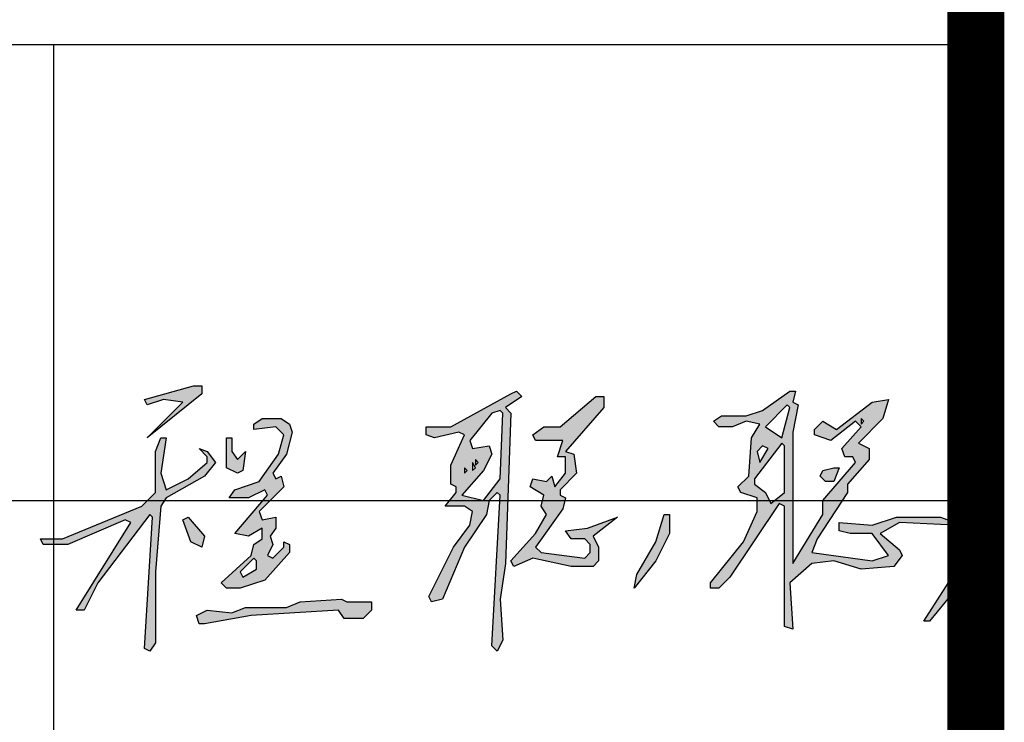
# Model space of a CAD drawing. Extents: x 499396 to 499732, y 3804753 to 3804872.
# Tile 38 of 41: x 499726.76 to 499730.22, y 3804781.6 to 3804784.06. Entities that reach past the tile are written whole.
import ezdxf

# ---------------------------------------------------------------- set-up
doc = ezdxf.new("R2010")
doc.units = 0
doc.layers.get('0').update_dxf_attribs({"linetype": 'CONTINUOUS'})
doc.layers.add('PUB_TITLE', color=4, linetype='CONTINUOUS')

# ---------------------------------------------------------------- blocks, each defined once
blk = doc.blocks.new('A$C51992555')
at = {"linetype": 'Continuous'}
h = blk.add_hatch(color=256, dxfattribs=at)
h.dxf.hatch_style = 1
h.paths.add_polyline_path([(110, 19), (112, 18), (121, 18), (121, 15), (118, 12), (111, 12), (109, 15), (77, 13), (60, 10), (58, 10), (57, 13), (61, 15), (70, 14), (75, 16), (90, 16), (95, 18)])
h.paths.add_polyline_path([(79, 33), (78, 34), (73, 29), (74, 27), (79, 30)], flags=16)
h.paths.add_polyline_path([(52, 48), (54, 49), (60, 42), (59, 38), (55, 40)], flags=17)
h.paths.add_polyline_path([(228, 50), (230, 50), (230, 43), (225, 33), (217, 23), (218, 28), (225, 40)])
h.paths.add_polyline_path([(156, 66), (155, 67), (155, 65)], flags=16)
h.paths.add_polyline_path([(290, 67), (292, 67), (290, 62), (287, 62), (285, 64), (286, 66)], flags=17)
h.paths.add_polyline_path([(159, 67), (158, 69), (158, 66)], flags=16)
h.paths.add_polyline_path([(160, 69), (159, 70), (159, 68)], flags=16)
h.paths.add_polyline_path([(266, 74), (264, 75), (262, 73), (263, 69)], flags=16)
h.paths.add_polyline_path([(272, 75), (271, 76), (261, 63), (261, 61), (265, 58), (267, 54), (272, 58)], flags=16)
h.paths.add_polyline_path([(68, 78), (70, 78), (70, 73), (72, 70), (75, 73), (74, 66), (72, 65), (68, 67)], flags=17)
h.paths.add_polyline_path([(44, 78), (46, 78), (44, 65), (46, 59), (54, 63), (61, 69), (61, 71), (58, 74), (61, 73), (64, 69), (60, 64), (46, 56), (44, 53), (42, 29), (42, 3), (40, 0), (38, 1), (41, 49), (40, 50), (21, 25), (16, 15), (13, 15), (33, 47), (31, 48), (10, 39), (1, 39), (0, 41), (8, 41), (37, 53), (42, 58), (42, 73)])
h.paths.add_polyline_path([(301, 84), (300, 85), (300, 83)], flags=16)
h.paths.add_polyline_path([(81, 85), (88, 85), (91, 83), (92, 80), (90, 72), (85, 65), (86, 63), (88, 64), (89, 60), (80, 51), (81, 48), (86, 49), (86, 45), (84, 42), (85, 39), (83, 35), (85, 34), (89, 38), (89, 40), (91, 39), (91, 36), (82, 26), (73, 23), (68, 23), (66, 25), (77, 35), (78, 39), (81, 41), (81, 45), (76, 42), (71, 43), (83, 57), (82, 59), (76, 56), (69, 56), (71, 59), (80, 62), (87, 72), (89, 79), (86, 82), (78, 81), (78, 83)])
h.paths.add_polyline_path([(169, 87), (168, 88), (165, 87), (157, 77), (158, 74), (164, 75), (165, 72), (162, 66), (154, 57), (162, 55), (168, 63)], flags=16)
h.paths.add_polyline_path([(274, 89), (273, 90), (265, 82), (271, 78)], flags=16)
h.paths.add_polyline_path([(203, 93), (206, 93), (206, 89), (192, 73), (195, 72), (196, 65), (190, 59), (190, 57), (192, 56), (191, 52), (181, 38), (183, 36), (199, 34), (201, 36), (201, 39), (199, 41), (194, 41), (192, 44), (200, 45), (211, 49), (202, 42), (204, 38), (204, 33), (202, 31), (194, 31), (180, 34), (173, 31), (172, 33), (181, 43), (185, 50), (183, 53), (184, 57), (179, 60), (180, 63), (185, 62), (187, 64), (188, 60), (192, 65), (192, 71), (189, 71), (191, 77), (181, 77), (180, 79), (184, 82), (190, 82)])
h.paths.add_polyline_path([(172, 94), (174, 95), (176, 93), (170, 89), (172, 87), (170, 32), (168, 19), (169, 4), (167, 0), (165, 2), (168, 57), (167, 58), (164, 55), (163, 50), (155, 38), (147, 19), (143, 18), (142, 20), (151, 38), (157, 46), (158, 51), (155, 53), (148, 53), (152, 58), (152, 60), (150, 61), (150, 68), (155, 79), (153, 80), (144, 78), (141, 79), (141, 82), (150, 82)])
h.paths.add_polyline_path([(274, 95), (276, 95), (275, 91), (277, 90), (275, 80), (275, 32), (286, 50), (286, 55), (298, 69), (297, 71), (294, 71), (293, 74), (300, 82), (298, 84), (289, 77), (283, 79), (283, 81), (286, 84), (291, 81), (304, 91), (310, 92), (308, 85), (299, 76), (303, 74), (303, 70), (295, 61), (295, 58), (284, 41), (282, 36), (304, 33), (310, 35), (304, 43), (296, 43), (292, 44), (292, 47), (304, 46), (313, 49), (329, 49), (340, 45), (342, 42), (342, 35), (339, 28), (325, 11), (323, 11), (339, 36), (339, 42), (334, 46), (314, 47), (307, 43), (314, 37), (315, 35), (312, 31), (300, 30), (290, 33), (282, 32), (274, 25), (275, 8), (272, 9), (272, 53), (270, 54), (252, 27), (248, 23), (245, 23), (245, 25), (257, 40), (262, 51), (262, 56), (256, 58), (255, 60), (259, 64), (260, 78), (263, 83), (258, 84), (253, 82), (248, 82), (246, 84), (249, 86), (258, 86), (264, 88)])
h.paths.add_polyline_path([(56, 97), (59, 97), (59, 94), (39, 78), (52, 91), (45, 92), (39, 90), (38, 92)])
for points in [[(56, 97), (59, 97), (59, 94), (39, 78), (52, 91), (45, 92), (39, 90), (38, 92), (56, 97)], [(172, 94), (174, 95), (176, 93), (170, 89), (172, 87), (170, 32), (168, 19), (169, 4), (167, 0), (165, 2), (168, 57), (167, 58), (164, 55), (163, 50), (155, 38), (147, 19), (143, 18), (142, 20), (151, 38), (157, 46), (158, 51), (155, 53), (148, 53), (152, 58), (152, 60), (150, 61), (150, 68), (155, 79), (153, 80), (144, 78), (141, 79), (141, 82), (150, 82), (172, 94)], [(274, 95), (276, 95), (275, 91), (277, 90), (275, 80), (275, 32), (286, 50), (286, 55), (298, 69), (297, 71), (294, 71), (293, 74), (300, 82), (298, 84), (289, 77), (283, 79), (283, 81), (286, 84), (291, 81), (304, 91), (310, 92), (308, 85), (299, 76), (303, 74), (303, 70), (295, 61), (295, 58), (284, 41), (282, 36), (304, 33), (310, 35), (304, 43), (296, 43), (292, 44), (292, 47), (304, 46), (313, 49), (329, 49), (340, 45), (342, 42), (342, 35), (339, 28), (325, 11), (323, 11), (339, 36), (339, 42), (334, 46), (314, 47), (307, 43), (314, 37), (315, 35), (312, 31), (300, 30), (290, 33), (282, 32), (274, 25), (275, 8), (272, 9), (272, 53), (270, 54), (252, 27), (248, 23), (245, 23), (245, 25), (257, 40), (262, 51), (262, 56), (256, 58), (255, 60), (259, 64), (260, 78), (263, 83), (258, 84), (253, 82), (248, 82), (246, 84), (249, 86), (258, 86), (264, 88), (274, 95)], [(203, 93), (206, 93), (206, 89), (192, 73), (195, 72), (196, 65), (190, 59), (190, 57), (192, 56), (191, 52), (181, 38), (183, 36), (199, 34), (201, 36), (201, 39), (199, 41), (194, 41), (192, 44), (200, 45), (211, 49), (202, 42), (204, 38), (204, 33), (202, 31), (194, 31), (180, 34), (173, 31), (172, 33), (181, 43), (185, 50), (183, 53), (184, 57), (179, 60), (180, 63), (185, 62), (187, 64), (188, 60), (192, 65), (192, 71), (189, 71), (191, 77), (181, 77), (180, 79), (184, 82), (190, 82), (203, 93)], [(274, 89), (273, 90), (265, 82), (271, 78), (274, 89)], [(169, 87), (168, 88), (165, 87), (157, 77), (158, 74), (164, 75), (165, 72), (162, 66), (154, 57), (162, 55), (168, 63), (169, 87)], [(81, 85), (88, 85), (91, 83), (92, 80), (90, 72), (85, 65), (86, 63), (88, 64), (89, 60), (80, 51), (81, 48), (86, 49), (86, 45), (84, 42), (85, 39), (83, 35), (85, 34), (89, 38), (89, 40), (91, 39), (91, 36), (82, 26), (73, 23), (68, 23), (66, 25), (77, 35), (78, 39), (81, 41), (81, 45), (76, 42), (71, 43), (83, 57), (82, 59), (76, 56), (69, 56), (71, 59), (80, 62), (87, 72), (89, 79), (86, 82), (78, 81), (78, 83), (81, 85)], [(301, 84), (300, 85), (300, 83), (301, 84)], [(44, 78), (46, 78), (44, 65), (46, 59), (54, 63), (61, 69), (61, 71), (58, 74), (61, 73), (64, 69), (60, 64), (46, 56), (44, 53), (42, 29), (42, 3), (40, 0), (38, 1), (41, 49), (40, 50), (21, 25), (16, 15), (13, 15), (33, 47), (31, 48), (10, 39), (1, 39), (0, 41), (8, 41), (37, 53), (42, 58), (42, 73), (44, 78)], [(68, 78), (70, 78), (70, 73), (72, 70), (75, 73), (74, 66), (72, 65), (68, 67), (68, 78)], [(272, 75), (271, 76), (261, 63), (261, 61), (265, 58), (267, 54), (272, 58), (272, 75)], [(266, 74), (264, 75), (262, 73), (263, 69), (266, 74)], [(159, 67), (158, 69), (158, 66), (159, 67)], [(160, 69), (159, 70), (159, 68), (160, 69)], [(156, 66), (155, 67), (155, 65), (156, 66)], [(290, 67), (292, 67), (290, 62), (287, 62), (285, 64), (286, 66), (290, 67)], [(52, 48), (54, 49), (60, 42), (59, 38), (55, 40), (52, 48)], [(228, 50), (230, 50), (230, 43), (225, 33), (217, 23), (218, 28), (225, 40), (228, 50)], [(79, 33), (78, 34), (73, 29), (74, 27), (79, 30), (79, 33)], [(110, 19), (112, 18), (121, 18), (121, 15), (118, 12), (111, 12), (109, 15), (77, 13), (60, 10), (58, 10), (57, 13), (61, 15), (70, 14), (75, 16), (90, 16), (95, 18), (110, 19)]]:
    blk.add_lwpolyline(points, dxfattribs=at)
blk = doc.blocks.new('wrtgtg')
at = {"color": 4}
blk.add_line((7804.3, -4841.2), (7804.3, 52558.8), dxfattribs=at)
at = {"layer": 'PUB_TITLE'}
for p, q in [((7804.3, -4841.2), (7804.3, 52558.8)), ((2204.3, 9558.8), (7804.3, 9558.8)), ((6186.5, 4748.4), (6186.5, 9558.8)), ((2204.3, 8758.8), (7804.3, 8758.8))]:
    blk.add_line(p, q, dxfattribs=at)
at = {"layer": 'PUB_TITLE', "const_width": 100}
blk.add_lwpolyline([(-72795.7, -4841.2), (7804.3, -4841.2), (7804.3, 52558.8), (-72795.7, 52558.8)], close=True, dxfattribs=at)
at = {"linetype": 'Continuous', "xscale": 4.799999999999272, "yscale": 4.799999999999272, "zscale": 4.799999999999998}
blk.add_blockref('A$C51992555', (6163, 8494.7), dxfattribs=at)

msp = doc.modelspace()

# ---------------------------------------------------------------- block references
at = {"xscale": 0.002, "yscale": 0.002, "zscale": 0.002}
msp.add_blockref('wrtgtg', (499714.5114, 3804764.8589), dxfattribs=at)

doc.saveas('drawing.dxf')
